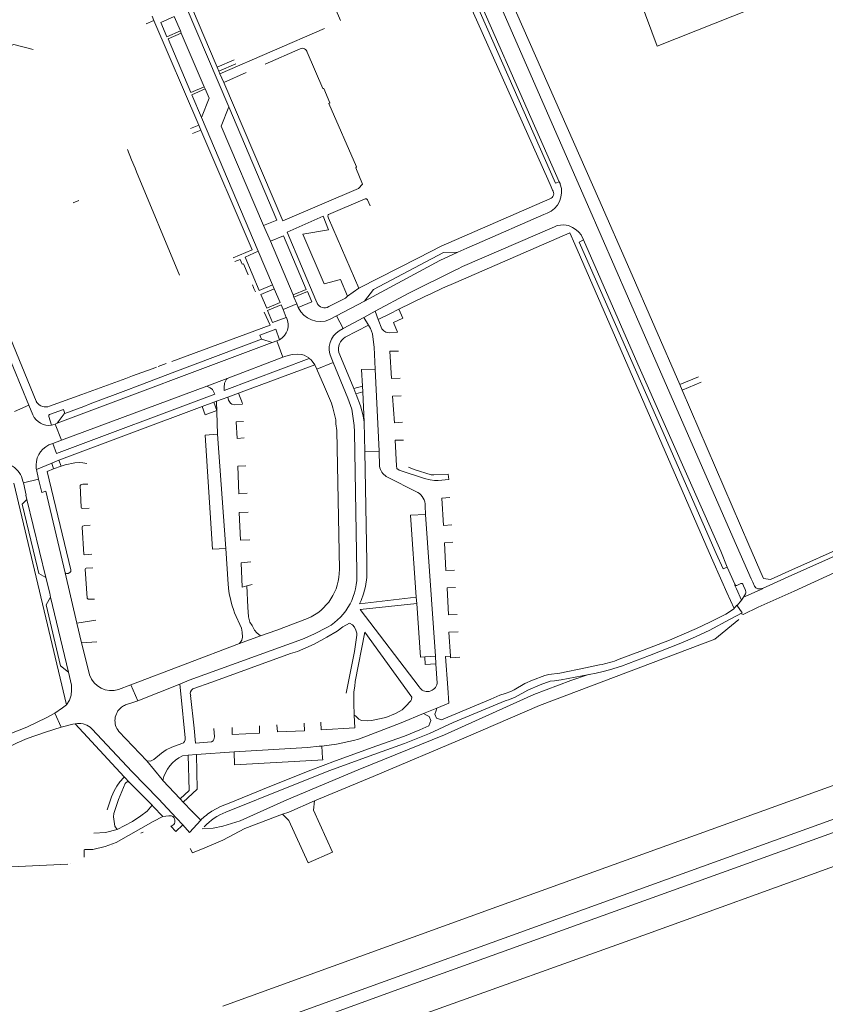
# Model space of a CAD drawing. Extents: x 145000 to 155000, y 457500 to 470000.
# Tile 51 of 196: x 147929 to 148210, y 458220 to 458563. Entities that reach past the tile are written whole.
import ezdxf

# ---------------------------------------------------------------- set-up
doc = ezdxf.new("R2010")
doc.units = 0
doc.header["$LTSCALE"] = 0.2
doc.header["$MEASUREMENT"] = 0
doc.layers.add('kant verharding', color=252, linetype='Continuous', lineweight=0)

msp = doc.modelspace()

# ---------------------------------------------------------------- linework, layer by layer
at = {"layer": 'kant verharding', "lineweight": 0}
for p, q in [((148065.8, 458639.5), (148127.23, 458498.75)), ((148025.78, 458598.78), (148041.03, 458562.97)), ((147997.28, 458548.33), (147979.09, 458591.55)), ((148098.06, 458575.73), (148131.18, 458500.6)), ((147975.31, 458564.47), (147975.96, 458562.96)), ((147973.19, 458561.78), (147975.96, 458562.96)), ((147975.96, 458562.96), (147991.59, 458526.45)), ((147985.19, 458559.3), (147983.05, 458564.31)), ((147985.5, 458558.52), (147985.19, 458559.3)), ((147985.5, 458558.52), (147993.51, 458539.81)), ((148035.47, 458560.2), (147998.96, 458544.34)), ((148014.74, 458547.7), (148027.01, 458553.07)), ((147997.96, 458546.71), (147997.28, 458548.33)), ((147997.96, 458546.71), (148003.97, 458549.18)), ((147998.57, 458545.28), (148004.57, 458547.83)), ((147998.57, 458545.28), (147997.96, 458546.71)), ((147998.96, 458544.34), (147998.57, 458545.28)), ((147998.96, 458544.34), (148000.32, 458541.38)), ((148000.32, 458541.38), (148008.15, 458544.81)), ((148020.94, 458493.05), (148000.32, 458541.38)), ((147993.51, 458539.81), (147993.82, 458539.07)), ((148012.36, 458482.43), (147992.5, 458529.14)), ((147988.76, 458525.23), (147991.59, 458526.45)), ((147992.32, 458524.75), (147989.46, 458523.55)), ((147991.59, 458526.45), (147992.32, 458524.75)), ((148009.87, 458483.75), (147992.32, 458524.75)), ((147968.17, 458514.33), (147966.68, 458517.91)), ((147969.36, 458511.47), (147968.17, 458514.33)), ((147969.9, 458510.18), (147969.36, 458511.47)), ((147984.88, 458474.17), (147969.9, 458510.18)), ((148117.39, 458506.71), (148116.1, 458506.18)), ((148117.57, 458506.35), (148117.39, 458506.71)), ((148114.55, 458504.96), (148115.07, 458503.76)), ((147947.76, 458499.38), (147949.74, 458500.15)), ((148114.15, 458500.78), (148076.24, 458484.27)), ((148112.06, 458495.29), (148113.14, 458495.72)), ((148127.23, 458498.75), (148151.07, 458444.14)), ((148088.61, 458485.02), (148112.06, 458495.29)), ((148014.2, 458491.41), (148016.58, 458485.94)), ((148022.43, 458489.15), (148032.42, 458465.4)), ((148121.08, 458488.88), (148081.34, 458471.61)), ((148122.8, 458484.95), (148121.08, 458488.88)), ((148024.48, 458467.2), (148016.58, 458485.94)), ((148125.91, 458486.4), (148124.34, 458485.65)), ((148124.34, 458485.65), (148153.14, 458420.25)), ((148125.91, 458486.4), (148125.03, 458488.2)), ((148144.85, 458443.02), (148125.91, 458486.4)), ((148012.36, 458482.43), (148017.35, 458470.7)), ((148076.24, 458484.27), (148068.23, 458480.2)), ((148081.95, 458482.1), (148085.17, 458483.51)), ((148085.17, 458483.51), (148088.61, 458485.02)), ((148170.52, 458375.53), (148122.8, 458484.95)), ((148068.23, 458480.2), (148047.46, 458469.62)), ((148010.66, 458469.85), (148010.3, 458470.7)), ((148010.81, 458469.51), (148010.66, 458469.85)), ((148011.34, 458468.26), (148010.81, 458469.51)), ((148017.35, 458470.7), (148017.92, 458469.33)), ((148019.95, 458464.58), (148017.92, 458469.33)), ((148043.53, 458466.78), (148047.46, 458469.62)), ((148024.8, 458466.42), (148024.48, 458467.2)), ((148025.79, 458464.08), (148024.8, 458466.42)), ((148031.04, 458464.79), (148026.33, 458462.83)), ((148032.42, 458465.4), (148032.88, 458464.29)), ((148049.38, 458465.06), (148039.71, 458459.96)), ((148070.77, 458466.74), (148061.39, 458462.2)), ((148020.29, 458463.82), (148021, 458462.08)), ((148021, 458462.08), (148025.79, 458464.08)), ((148022.15, 458459.37), (148021, 458462.08)), ((148026.33, 458462.83), (148025.79, 458464.08)), ((148053.2, 458461.5), (148049.23, 458459.35)), ((148054.21, 458458.62), (148053.2, 458461.5)), ((148058.23, 458460.67), (148061.39, 458462.2)), ((148016.47, 458456.68), (148014.36, 458461.23)), ((148022.15, 458459.37), (148017.37, 458457.57)), ((148039.71, 458459.96), (148037.25, 458458.64)), ((148039.71, 458459.96), (148042.01, 458455.46)), ((148049.23, 458459.35), (148042.01, 458455.46)), ((148049.23, 458459.35), (148050.82, 458456.68)), ((148054.21, 458458.62), (148058.23, 458460.67)), ((147932.28, 458428.72), (147920.57, 458457.12)), ((147934.83, 458430.19), (147924.87, 458454.59)), ((147982.23, 458444.01), (148016.47, 458456.68)), ((148042.01, 458455.46), (148040.6, 458454.69)), ((148042.71, 458452.43), (148050.82, 458456.68)), ((148060.93, 458454.19), (148059.5, 458457.62)), ((148012.91, 458453.13), (148013.46, 458451.73)), ((148017.16, 458450.67), (148018.79, 458451.23)), ((148018.79, 458451.23), (148019.73, 458451.56)), ((148018.79, 458451.23), (148020.92, 458445.46)), ((147942.2, 458422.47), (148017.16, 458450.67)), ((148000.45, 458433.87), (148030.14, 458445.07)), ((148020.92, 458445.46), (148001.51, 458438.03)), ((148037.81, 458445.35), (148038.52, 458443.67)), ((148041.42, 458444.88), (148040.48, 458447.14)), ((148045.71, 458434.54), (148041.42, 458444.88)), ((147968.5, 458438.96), (147975.33, 458441.45)), ((147975.33, 458441.45), (147976.89, 458442.02)), ((147977.44, 458442.22), (147980.27, 458443.28)), ((148005.47, 458432.93), (148032.1, 458442.8)), ((148032.1, 458442.8), (148032.77, 458441.28)), ((148032.77, 458441.28), (148038.52, 458443.67)), ((148033, 458440.78), (148032.77, 458441.28)), ((148173.74, 458377.78), (148144.85, 458443.02)), ((148179.21, 458379.8), (148151.07, 458444.14)), ((147953.32, 458433.43), (147966.11, 458438.09)), ((147966.11, 458438.09), (147968.5, 458438.96)), ((147994.39, 458435.38), (148001.51, 458438.03)), ((148165.93, 458438.68), (148159.52, 458435.93)), ((147943.65, 458416.51), (147994.39, 458435.38)), ((147953.74, 458429.22), (147967.1, 458434.24)), ((147967.1, 458434.24), (147969.57, 458435.19)), ((148045.71, 458434.54), (148048.7, 458435.39)), ((148046.46, 458432.73), (148045.71, 458434.54)), ((148048.79, 458433.45), (148048.7, 458435.39)), ((148159.52, 458435.93), (148160.34, 458434.05)), ((148160.34, 458434.05), (148166.88, 458436.8)), ((148183.59, 458380.04), (148160.34, 458434.05)), ((147939.52, 458428.4), (147950.81, 458432.51)), ((147950.81, 458432.51), (147953.32, 458433.43)), ((147997.83, 458430.21), (148001.68, 458431.53)), ((148001.68, 458431.53), (148005.47, 458432.93)), ((148006.82, 458429.3), (148005.47, 458432.93)), ((148048.79, 458433.45), (148046.46, 458432.73)), ((148049.28, 458422.87), (148048.79, 458433.45)), ((147927.25, 458426.56), (147932.28, 458428.72)), ((147933.71, 458425.4), (147932.28, 458428.72)), ((147992.76, 458428.3), (147942.81, 458409.55)), ((147944.4, 458427.25), (147944.91, 458425.87)), ((147944.91, 458425.87), (147951.52, 458428.3)), ((147951.52, 458428.3), (147953.74, 458429.22)), ((147996.83, 458429.83), (147992.76, 458428.3)), ((147997.83, 458430.21), (147996.83, 458429.83)), ((147998.18, 458418.59), (147997.83, 458430.21)), ((147940.71, 458421.85), (147940.22, 458421.75)), ((147940.71, 458421.85), (147941.45, 458422.16)), ((147941.45, 458422.16), (147942.2, 458422.47)), ((147941.45, 458422.16), (147943.65, 458416.51)), ((148049.55, 458412.54), (148049.28, 458422.87)), ((148172.18, 458377.07), (148153.14, 458420.25)), ((147939.31, 458414.9), (147940.65, 458415.4)), ((147940.65, 458415.4), (147943.65, 458416.51)), ((148054.52, 458412.74), (148054.7, 458407.44)), ((147934.89, 458406.64), (147934.95, 458406.37)), ((147934.95, 458406.37), (147940.34, 458408.58)), ((147940.34, 458408.58), (147942.81, 458409.55)), ((147940.34, 458408.58), (147940.91, 458406.51)), ((147943.55, 458407.53), (147940.91, 458406.51)), ((147942.81, 458409.55), (147943.55, 458407.53)), ((147930.39, 458401.71), (147935.71, 458402.96)), ((147934.95, 458406.37), (147935.71, 458402.96)), ((148057.04, 458403.85), (148068.01, 458398.34)), ((147945.39, 458324.24), (147927.07, 458401.52)), ((147930.23, 458402.29), (147930.39, 458401.71)), ((147931.55, 458395.9), (147931.2, 458397.39)), ((147944.94, 458370.22), (147938.17, 458398.71)), ((147931.55, 458395.9), (147938.24, 458368.6)), ((148070.55, 458393.67), (148070.77, 458390.62)), ((148254.77, 458394.54), (148197.26, 458368.91)), ((148249.95, 458394.17), (148197.51, 458370.85)), ((148074.2, 458341.17), (148070.77, 458390.62)), ((148256.31, 458389.83), (148199.34, 458363.93)), ((148179.21, 458379.8), (148184.4, 458368.17)), ((148001.08, 458378.78), (148001.8, 458366.28)), ((148174.15, 458367.35), (148170.52, 458375.53)), ((148176.02, 458372.3), (148173.74, 458377.78)), ((148178.66, 458366.29), (148176.02, 458372.3)), ((147944.94, 458370.22), (147949.09, 458352.7)), ((148188.27, 458364.85), (148197.26, 458368.91)), ((148008.33, 458365.73), (148010.23, 458366.22)), ((148008.74, 458358.3), (148008.33, 458365.73)), ((148178.66, 458366.29), (148178.71, 458366.18)), ((148179.38, 458365.9), (148180.8, 458366.54)), ((148181.48, 458366.28), (148181.72, 458365.75)), ((148181.72, 458365.75), (148182.3, 458364.47)), ((148185.52, 458365.67), (148184.9, 458367.05)), ((147938.37, 458359.06), (147939.89, 458361.82)), ((147939.89, 458361.82), (147946.11, 458335.6)), ((148180.95, 458360.79), (148179.21, 458364.73)), ((147938.37, 458359.06), (147943.36, 458337.83)), ((148067.51, 458361.73), (148047.74, 458359.49)), ((148067.69, 458359.58), (148047.9, 458357.47)), ((148067.69, 458359.58), (148067.51, 458361.73)), ((148047.9, 458357.47), (148068.49, 458330.45)), ((147949.09, 458352.7), (147955.63, 458353.77)), ((147949.09, 458352.7), (147950.68, 458345.86)), ((148005.84, 458345.62), (148013.15, 458348.33)), ((147950.68, 458345.86), (147956.07, 458346.18)), ((147951.81, 458341.36), (147950.68, 458345.86)), ((147967.86, 458331.24), (148005.84, 458345.62)), ((147953.5, 458334.64), (147951.81, 458341.36)), ((147996.2, 458332.17), (148023.61, 458342.07)), ((148070.45, 458340.95), (148074.2, 458341.17)), ((148074.35, 458338.48), (148074.2, 458341.17)), ((147946.11, 458335.6), (147943.36, 458337.83)), ((148074.73, 458331.77), (148074.35, 458338.48)), ((147963.59, 458329.62), (147967.86, 458331.24)), ((147967.86, 458331.24), (147970.36, 458325.66)), ((147970.36, 458325.66), (147985, 458331.44)), ((147985.33, 458328.04), (147985, 458331.44)), ((147989.57, 458329.78), (147996.2, 458332.17)), ((148044.23, 458334.14), (148043.05, 458328.3)), ((147986.81, 458312.67), (147985.33, 458328.04)), ((147990.03, 458316.11), (147988.76, 458327.49)), ((148078.81, 458324.79), (148078.47, 458330.11)), ((147966.06, 458324.2), (147968.56, 458325.05)), ((147968.56, 458325.05), (147970.36, 458325.66)), ((148074.7, 458323.08), (148078.81, 458324.79)), ((147941.39, 458321.33), (147943.55, 458316.47)), ((148070, 458321.14), (148074.7, 458323.08)), ((148070, 458321.14), (148071.08, 458320.57)), ((147948.47, 458317.54), (147965.58, 458299.06)), ((147973.5, 458304.71), (147963.67, 458314.96)), ((147990.03, 458316.11), (147990.5, 458310.88)), ((147990.83, 458306.89), (147987.86, 458306.7)), ((147990.83, 458306.89), (148003.92, 458307.85)), ((148034.82, 458305.63), (148034.52, 458309.75)), ((147978.8, 458298.14), (147973.5, 458304.71)), ((147987.86, 458306.7), (147985.89, 458306.39)), ((147977.56, 458291.41), (147968.36, 458300.81)), ((147965.58, 458299.06), (147967.55, 458297.05)), ((147975.28, 458289.16), (147967.55, 458297.05)), ((147979.07, 458297.85), (147978.8, 458298.14)), ((147985.06, 458291.47), (147979.07, 458297.85)), ((147983.81, 458284.68), (147977.56, 458291.41)), ((147986.12, 458290.31), (147985.06, 458291.47)), ((147975.28, 458289.16), (147975.65, 458288.79)), ((147979.01, 458285.26), (147975.65, 458288.79)), ((147992.26, 458283.97), (147989.32, 458287.01)), ((147962.73, 458276.25), (147975.64, 458283.47)), ((147979.01, 458285.26), (147975.64, 458283.47)), ((147979.01, 458285.26), (147981.18, 458285.53)), ((147986, 458282.33), (147983.81, 458284.68)), ((147992.26, 458283.97), (147988.38, 458279.73)), ((147988.38, 458279.73), (147986, 458282.33)), ((147958.93, 458274.75), (147962.73, 458276.25)), ((147993.74, 458274.38), (148000, 458276.98)), ((147988.63, 458274.05), (147989.36, 458272.64)), ((147989.36, 458272.64), (147993.74, 458274.38))]:
    msp.add_line(p, q, dxfattribs=at)
at = {"layer": 'kant verharding', "lineweight": 0, "flags": 128}
for points in [[(148048.56, 458652.41), (148113.41, 458507.66), (148114.55, 458504.96)], [(148116.1, 458506.18), (148067.87, 458615.39), (148063.79, 458625.2)], [(148065.23, 458625.91), (148079.52, 458592.62), (148117.39, 458506.71)], [(148096.73, 458579.05), (148110.25, 458584.64), (148108.89, 458588.16), (148178.25, 458616.57), (148198.2, 458572.61), (148151.52, 458554.06), (148145.66, 458569.92)], [(147966.69, 458612.13), (147966.96, 458611.68), (147968.28, 458612.22), (148002.09, 458532.82)], [(147983.05, 458564.31), (147978.36, 458562.28), (147980.47, 458557.3), (147985.19, 458559.3)], [(147993.51, 458539.81), (147988.83, 458537.83), (147980.87, 458556.54), (147985.5, 458558.52)], [(147933.78, 458552.85), (147927.08, 458554.64), (147924.84, 458553.77)], [(148029.41, 458551.9), (148034.84, 458539.18), (148035.29, 458539.26), (148037.33, 458534.26), (148036.98, 458534.03), (148046.65, 458511.94), (148046.42, 458511.57), (148048.71, 458505.82), (148047.37, 458504.34), (148020.94, 458493.05)], [(147993.82, 458539.07), (147989.14, 458537.06), (147992.5, 458529.14)], [(147992.5, 458529.14), (147995.21, 458535.82), (147993.82, 458539.07)], [(148014.2, 458491.41), (147999.4, 458526.14), (148002.09, 458532.82)], [(148014.2, 458491.41), (148018.87, 458493.34), (148002.09, 458532.82)], [(148047.46, 458469.62), (148036.84, 458494.04), (148036.64, 458494.66), (148036.71, 458495.19), (148036.81, 458495.29), (148049.65, 458500.77), (148050.07, 458500.79), (148050.48, 458500.42), (148051.43, 458498.29)], [(148131.18, 458500.6), (148142.06, 458475.92), (148159.52, 458435.93)], [(148043.53, 458466.78), (148041, 458472.57), (148035.36, 458471.1), (148027.91, 458488.45), (148036.9, 458489.89), (148034.98, 458494.68), (148022.43, 458489.15)], [(148125.03, 458488.2), (148124.23, 458489.1), (148123.27, 458489.92), (148122.06, 458490.76), (148120.59, 458491.43), (148118.97, 458491.7), (148116.69, 458491.47), (148115.72, 458490.99), (148083.59, 458477.1), (148081.92, 458476.24), (148081.02, 458475.89), (148064.9, 458467.87), (148053.2, 458461.5)], [(148016.58, 458485.94), (148021.2, 458487.84), (148029.12, 458469.16), (148024.48, 458467.2)], [(148003.57, 458480.17), (148010.19, 458482.96), (148009.87, 458483.75)], [(148017.35, 458470.7), (148012.69, 458468.75), (148007.73, 458480.45), (148012.36, 458482.43)], [(148081.95, 458482.1), (148075.68, 458479.24), (148049.38, 458465.06)], [(148049.38, 458465.06), (148052.62, 458469.07), (148077.02, 458482.03), (148081.95, 458482.1)], [(148006.79, 458477.99), (148006.09, 458479.62), (148004.14, 458478.84)], [(148008.78, 458474.28), (148007.15, 458478.11), (148006.79, 458477.99)], [(148017.92, 458469.33), (148013.28, 458467.37), (148015.3, 458462.63), (148019.95, 458464.58)], [(148024.8, 458466.42), (148029.49, 458468.4), (148031.04, 458464.79)], [(148081.34, 458471.61), (148076.7, 458469.57), (148072.52, 458467.6), (148070.77, 458466.74)], [(148036.99, 458463.16), (148042.78, 458466.13), (148043.53, 458466.78)], [(148017.37, 458457.57), (148015.56, 458461.82), (148020.29, 458463.82)], [(148059.5, 458457.62), (148062.78, 458459.1), (148061.39, 458462.2)], [(148054.21, 458458.62), (148055.45, 458455.4), (148056.13, 458454.68), (148056.83, 458454.23), (148058.08, 458454.01), (148060.93, 458454.19)], [(148019.73, 458451.56), (148018.52, 458455.23), (148012.91, 458453.13)], [(148053.11, 458441.27), (148052.75, 458448.99), (148052.39, 458452.64), (148052.18, 458453.69), (148051.5, 458455.49), (148050.82, 458456.68)], [(147969.57, 458435.19), (147982.35, 458440.1), (148013.46, 458451.73)], [(148017.16, 458450.67), (148013.65, 458451.81), (148013.46, 458451.73)], [(148061.3, 458447.63), (148058.26, 458447.64), (148058.82, 458438.09), (148061.83, 458438.18)], [(148030.14, 458445.07), (148029.99, 458445.27), (148028.41, 458446.19), (148027.48, 458446.41), (148026.01, 458446.51), (148024.15, 458446.42), (148022.03, 458445.89), (148020.92, 458445.46)], [(148030.14, 458445.07), (148030.81, 458444.58), (148032.1, 458442.8)], [(148040.67, 458371.42), (148039.77, 458419.88), (148039.43, 458422.28), (148039.43, 458423.6), (148038.43, 458427.8), (148037.9, 458429.42), (148035.12, 458436.02), (148033, 458440.78)], [(148038.52, 458443.67), (148043.57, 458431.17), (148044.96, 458427.35), (148045.86, 458421.71), (148045.97, 458419.43), (148046.72, 458370.47)], [(148048.7, 458435.39), (148048.43, 458441.2), (148053.11, 458441.27)], [(148053.11, 458441.27), (148054.52, 458412.74)], [(148001.51, 458438.03), (148001.23, 458437.8), (148000.54, 458436.4), (148000.4, 458434.9), (148000.45, 458433.87)], [(147994.39, 458435.38), (147995.62, 458434.86), (147996.33, 458434.17), (147997.17, 458432.55)], [(147997.17, 458432.55), (147941.91, 458411.87), (147940.65, 458415.4)], [(148001.68, 458431.53), (148001.94, 458430.55), (148002.62, 458429.43), (148003.17, 458429.13), (148004.15, 458428.84), (148006.83, 458429.1)], [(148049.28, 458422.87), (148048.97, 458425.02), (148047.98, 458428.52), (148046.54, 458432.54), (148046.46, 458432.73)], [(148062.18, 458431.98), (148059.17, 458431.89), (148059.86, 458422.59), (148062.69, 458422.81)], [(147944.4, 458427.25), (147939.55, 458425.53), (147939.27, 458425.22), (147939.3, 458424.82), (147940.22, 458421.75)], [(147996.83, 458429.83), (147997.87, 458426.85), (147993.77, 458425.42), (147992.76, 458428.3)], [(147942.2, 458422.47), (147944.57, 458425.74), (147944.91, 458425.87)], [(148007.15, 458423.07), (148004.6, 458422.91), (148004.97, 458417.18), (148007.47, 458417.32)], [(148001.08, 458378.78), (147996.33, 458378.56), (147993.86, 458418.3), (147998.18, 458418.59)], [(147998.18, 458418.59), (148001.08, 458378.78)], [(148063.04, 458416.6), (148060.14, 458416.54), (148060.55, 458407.54), (148060.73, 458406.61), (148061.53, 458406.14), (148070.37, 458403.18), (148072.34, 458402.71), (148073.82, 458402.49), (148075.17, 458402.49), (148078.87, 458402.85)], [(148047.74, 458359.49), (148048.31, 458360.67), (148049.13, 458362.95), (148049.72, 458365.53), (148050.23, 458368.63), (148050.28, 458374.16), (148049.55, 458412.54)], [(148054.52, 458412.74), (148049.55, 458412.54)], [(147940.91, 458406.51), (147938.74, 458405.62), (147946.93, 458371.31), (147946.99, 458370.71), (147946.64, 458370.33), (147946.07, 458370.03), (147945.42, 458370.02), (147944.94, 458370.22)], [(147943.55, 458407.53), (147944.95, 458408), (147948.34, 458408.68), (147950.14, 458408.72), (147951.14, 458408.65), (147952.52, 458408.37)], [(148007.99, 458407.57), (148005.21, 458407.48), (148005.55, 458397.86), (148008.51, 458398.05)], [(148078.87, 458402.85), (148078.66, 458404.71), (148073.66, 458404.47), (148072.69, 458404.49), (148066.78, 458406.36), (148064.76, 458407.16)], [(147935.71, 458402.96), (147936.79, 458398.34), (147938.17, 458398.71)], [(147930.39, 458401.71), (147931.39, 458397.42), (147931.2, 458397.39)], [(147953.4, 458392.82), (147951.1, 458392.75), (147950.65, 458392.84), (147950.5, 458393.22), (147950.23, 458400.72), (147950.43, 458401.02), (147951.18, 458401.2), (147952.93, 458401.19)], [(148079.26, 458396.57), (148076.37, 458396.37), (148076.98, 458386.77), (148079.85, 458387.02)], [(147935.33, 458372.03), (147929.94, 458394.19), (147931.55, 458395.9)], [(148008.87, 458391.45), (148005.7, 458391.28), (148006.21, 458381.63), (148009.39, 458381.82)], [(148070.77, 458390.62), (148065.49, 458390.33), (148067.51, 458361.73)], [(147954.32, 458376.75), (147951.74, 458376.55), (147951.51, 458376.72), (147950.88, 458386.17), (147951.05, 458386.57), (147951.78, 458386.75), (147953.74, 458386.92)], [(148080.23, 458380.96), (148077.29, 458380.75), (148077.85, 458371.05), (148080.83, 458371.24)], [(148183.59, 458380.04), (148188.55, 458368.56)], [(148172.18, 458377.07), (148174.56, 458371.65), (148176.02, 458372.3)], [(147955.22, 458361.06), (147953.55, 458361.04), (147952.97, 458361.11), (147952.59, 458361.46), (147951.91, 458371.53), (147952.05, 458371.8), (147952.3, 458371.86), (147954.59, 458372.05)], [(148008.33, 458365.73), (148006.73, 458365.25), (148006.4, 458373.7), (148009.81, 458374.07)], [(147938.24, 458368.6), (147935.77, 458370.07), (147935.33, 458372.03)], [(148188.56, 458368.53), (148188.67, 458368.28), (148191.07, 458367.99), (148197.51, 458370.85)], [(147938.24, 458368.6), (147939.58, 458363.12), (147939.89, 458361.82)], [(148081.21, 458365.19), (148078.27, 458365.07), (148078.79, 458355.6), (148081.8, 458355.69)], [(148175.92, 458363.38), (148174.15, 458367.35)], [(148179.21, 458364.73), (148178.72, 458365.83), (148178.66, 458366.29)], [(148184.4, 458368.17), (148184.9, 458367.05)], [(148188.55, 458368.56), (148188.56, 458368.53)], [(148178.4, 458357.79), (148175.92, 458363.38)], [(148179.21, 458364.73), (148179.21, 458364.73)], [(148179.5, 458358.83), (148180.95, 458360.79), (148181.71, 458361.81)], [(148199.34, 458363.93), (148186.76, 458358.29), (148181.57, 458355.75), (148180.8, 458356.12)], [(148182.36, 458362.91), (148181.71, 458361.81), (148188.34, 458364.72), (148188.27, 458364.85), (148188.09, 458364.8)], [(148000, 458219.14), (148095.58, 458253.79), (148204.25, 458292.92), (148393.81, 458361.45)], [(148001.04, 458286.77), (148023.07, 458295.67), (148037.33, 458301.33), (148051.03, 458306.26), (148063.37, 458310.71), (148072.15, 458314.27), (148080.38, 458318.02), (148092.99, 458323.3), (148098.49, 458325.58), (148100.08, 458326.04), (148102.06, 458326.91), (148106.45, 458329.38), (148110.69, 458331.22), (148114.22, 458332.44), (148115.74, 458332.63), (148118.11, 458332.9), (148130.22, 458335.31), (148132.69, 458335.84), (148134.93, 458336.38), (148139.17, 458337.74), (148148.92, 458341.44), (148159.27, 458345.49), (148163.95, 458347.47), (148169.72, 458350.17), (148177.08, 458354.12), (148181.23, 458356.35), (148179.37, 458359.02), (148178.22, 458357.56), (148175.52, 458355.9), (148169.95, 458353.08), (148165.24, 458350.86), (148155.87, 458346.82), (148146.46, 458343.18), (148138.3, 458340.12)], [(148013.15, 458348.33), (148011.9, 458349.37), (148011.02, 458350.32), (148010.21, 458351.84), (148009.38, 458353.06), (148008.92, 458354.93), (148008.74, 458358.3)], [(148067.69, 458359.58), (148068.92, 458340.85), (148070.45, 458340.95)], [(148004.07, 458356.32), (148006.52, 458351.02), (148006.77, 458349.55), (148006.88, 458347.82), (148006.66, 458346.75), (148005.84, 458345.62)], [(148013.15, 458348.33), (148018.82, 458350.27), (148029.53, 458354.34)], [(148023.61, 458342.07), (148026, 458342.85), (148031.84, 458345.35), (148036.26, 458347.79), (148039.9, 458349.96), (148041.92, 458351.42), (148044.24, 458352.73)], [(148032.02, 458290.74), (148052.41, 458299.22), (148084.96, 458312.91), (148110.47, 458324.04), (148171.69, 458347.13), (148180.07, 458354.04)], [(148044.24, 458352.73), (148045.22, 458352.18), (148045.9, 458351.34), (148046.4, 458350.29), (148046.73, 458349.26)], [(148036.52, 458351.27), (148031.78, 458348.83), (148027.79, 458347.11), (147988.22, 458332.79), (147985, 458331.44)], [(148000, 458207.36), (148159, 458264.85), (148298.85, 458315.27), (148397.48, 458350.96)], [(148046.73, 458349.26), (148046.76, 458348.54), (148045.98, 458342.83), (148044.23, 458334.14)], [(148045.82, 458320.63), (148045.68, 458324.78), (148045.69, 458328.75), (148046.03, 458330.76), (148046.18, 458332.31), (148049.58, 458349.58)], [(148049.58, 458349.58), (148065.95, 458326.89), (148065.83, 458326.09), (148065.63, 458325.61)], [(148079.4, 458341.17), (148078.86, 458349.57), (148082.17, 458349.64)], [(148000, 458202.7), (148061.07, 458224.86), (148399, 458346.69)], [(148078.47, 458330.11), (148077.75, 458341.09), (148079.4, 458341.17)], [(148079.4, 458341.17), (148079.42, 458340.65), (148082.71, 458340.87)], [(148070.45, 458340.95), (148070.58, 458338.28), (148074.35, 458338.48)], [(148131.48, 458338.17), (148126.56, 458337.14), (148117.61, 458335.29), (148113.71, 458334.81), (148112.39, 458334.48), (148108.08, 458332.86), (148105.42, 458331.67), (148101.63, 458329.51), (148100.45, 458328.86), (148098.46, 458328.21), (148096.66, 458327.58), (148093.5, 458326.23), (148076.35, 458318.98), (148074.6, 458319.57), (148073.97, 458320.98), (148074.28, 458321.86)], [(147945.39, 458324.24), (147946.43, 458325.9), (147947.01, 458327.56), (147947.22, 458329.28), (147947.13, 458331.13), (147946.11, 458335.6)], [(148000, 458190.98), (148066.43, 458215.08), (148148.18, 458244.38), (148402.69, 458336.4)], [(148000, 458281.87), (148005.99, 458283.8), (148022.34, 458291.07), (148047.23, 458301.5), (148077.33, 458313.75), (148108.48, 458327.79), (148121.49, 458332.72), (148127.61, 458334.79)], [(147945.39, 458324.24), (147944.08, 458323.14), (147941.39, 458321.33)], [(148065.63, 458325.61), (148063.79, 458323.65), (148062.54, 458322.52), (148060.2, 458321.16), (148056.85, 458319.82), (148051.86, 458318.73), (148050.36, 458318.64), (148048.36, 458318.76), (148047.45, 458319.18), (148046.25, 458320.33), (148045.82, 458320.63)], [(147941.39, 458321.33), (147938.52, 458319.81), (147931.6, 458316.42), (147925.02, 458313.91), (147921.51, 458312.43), (147915.06, 458308.88), (147912.55, 458307.38), (147905.89, 458303.11)], [(148071.08, 458320.57), (148071.95, 458320.11), (148072.59, 458318.75), (148071.89, 458316.91), (148068.69, 458315.51), (148063.35, 458313.34), (148053.78, 458309.91), (148039.29, 458304.71), (148030.69, 458301.39), (148016.43, 458295.7), (148002.16, 458289.97), (147999.21, 458288.71), (147996.16, 458287.12)], [(148034.15, 458318.16), (148034.27, 458315.55), (148046.07, 458316.15), (148045.82, 458320.63)], [(148034.52, 458309.75), (148039.69, 458310.47), (148045.54, 458311.72), (148047.31, 458312.23), (148050.18, 458313.24), (148062.24, 458317.92), (148070, 458321.14)], [(148074.28, 458321.86), (148074.7, 458323.08)], [(147943.55, 458316.47), (147947.67, 458317.46), (147948.47, 458317.54)], [(147948.47, 458317.54), (147949.24, 458317.72), (147950.47, 458317.68)], [(147950.47, 458317.68), (147951.27, 458317.57), (147952.57, 458317.15), (147953.65, 458316.41), (147954.33, 458315.84), (147968.36, 458300.81)], [(148018.89, 458317.28), (148019.02, 458314.76), (148028.49, 458315.2), (148028.37, 458317.83)], [(147911.07, 458300.6), (147915.61, 458303.93), (147918.14, 458305.45), (147919.58, 458306.52), (147921.35, 458307.61), (147928.2, 458310.92), (147931.71, 458312.42), (147938.07, 458314.73), (147943.55, 458316.47)], [(147990.5, 458310.88), (147996.08, 458311.26), (147996.57, 458311.61), (147996.84, 458312.14), (147997.06, 458313.01), (147996.86, 458315.99)], [(148003.23, 458316.36), (148003.27, 458313.85), (148012.82, 458314.36), (148012.75, 458316.92)], [(147973.5, 458304.71), (147974.71, 458304.57), (147975.9, 458305.1), (147978.61, 458307.38), (147980.25, 458308.57), (147982.19, 458309.46), (147985.7, 458310.69)], [(147986.12, 458290.31), (147991.09, 458294.85), (147990.83, 458306.89)], [(148034.52, 458309.75), (148033.64, 458309.75), (148029.52, 458309.36), (148003.92, 458307.85)], [(148003.92, 458307.85), (148004.04, 458303.25), (148033.17, 458304.95)], [(147987.86, 458306.7), (147988.22, 458294.38), (147985.06, 458291.47)], [(148033.17, 458304.95), (148034.86, 458305.05), (148034.82, 458305.63)], [(147965.58, 458299.06), (147965.48, 458298.86), (147964.02, 458297.38), (147962.98, 458295.84), (147962.02, 458294.21), (147961.16, 458292.11), (147959.67, 458287.61)], [(147965.92, 458296.72), (147963.62, 458291.15), (147961.99, 458286.33), (147961.85, 458285.18), (147962.35, 458281.91), (147963.15, 458280.75)], [(147989.32, 458287.01), (147986.12, 458290.31)], [(148020.78, 458286.04), (148022.98, 458286.75), (148032.02, 458290.74)], [(148032.02, 458290.74), (148031.61, 458287.53), (148038.22, 458272.86), (148029.76, 458269.07), (148023.02, 458283.92), (148020.78, 458286.04)], [(147963.15, 458280.75), (147968.49, 458283.51), (147971.42, 458285.44), (147973.53, 458287.08), (147975.28, 458289.16)], [(147989.54, 458287.1), (147989.54, 458287.1)], [(148000, 458276.98), (148007.68, 458281.03), (148020.78, 458286.04)], [(147954.92, 458279.46), (147959.08, 458279.71), (147963.15, 458280.75)], [(147971.41, 458279.43), (147972.22, 458279.77)], [(147986, 458282.33), (147983.62, 458280.06), (147981.85, 458281.93)], [(147992.78, 458280.93), (147996.63, 458281.21), (148000, 458281.87)], [(147951.65, 458271.06), (147951.57, 458273.41), (147951.64, 458273.62)], [(147951.64, 458273.62), (147951.85, 458273.7), (147952.87, 458273.7), (147954.62, 458273.76), (147958.93, 458274.75)], [(147961.34, 458275.16), (147961.35, 458275.16)], [(147923.26, 458271.93), (147923.63, 458267.56), (147945.86, 458268.61)], [(147946.76, 458268.99), (147946.76, 458268.99)]]:
    msp.add_lwpolyline(points, dxfattribs=at)
at = {"layer": 'kant verharding', "lineweight": 0, "extrusion": (0, 0, -1)}
for centre, radius, start, end in [((-148027.76, 458551.57), 1.68, 63.3385, 168.5836), ((-148113.59, 458502.58), 1.88, 141.3493, 252.9399), ((-148016.87, 458456.72), 5.91, 153.3607, 240.9755), ((-148045.18, 458448.27), 4.84, 346.4859, 59.2424), ((-147938.22, 458431.96), 3.83, 326.7984, 332.4252), ((-147938.18, 458431.93), 3.78, 249.2117, 326.762), ((-147939.31, 458427.76), 6.08, 261.3809, 337.1473), ((-147922.39, 458400.58), 8.03, 75.1718, 167.6906), ((-148065.55, 458393.97), 5.01, 119.3941, 183.4056), ((-148026.25, 458369.03), 20.52, 175.9914, 239.9703), ((-148126.46, 458368.61), 30.85, 247.4166, 260.6331), ((-147990.48, 458328.17), 1.84, 338.4336, 60.4569), ((-147968.27, 458318.71), 5.92, 51.891, 68.0908), ((-147968.27, 458318.71), 5.93, 320.8592, 51.9154), ((-147991.06, 458295.27), 12.27, 12.1659, 65.0702), ((-147966.84, 458296.34), 1, 22.3885, 134.8564), ((-148008.6, 458267.56), 20.64, 42.9876, 68.5411), ((-147981.46, 458283.8), 1.75, 80.7602, 91.6776), ((-147981.47, 458283.72), 1.83, 91.4021, 158.0879)]:
    msp.add_arc(centre, radius, start, end, dxfattribs=at)
at = {"layer": 'kant verharding', "lineweight": 0}
for centre, radius, start, end in [((148110.14, 458503.25), 8.05, 21.4947, 22.7242), ((148110.3, 458503.3), 7.89, 19.0392, 21.5728), ((148110.11, 458503.22), 8.09, 291.9956, 19.0774), ((148033.9, 458466.23), 8.3, 204.2001, 293.8761), ((148035.46, 458465.63), 2.91, 207.4782, 301.6363), ((148044.36, 458448.49), 7.26, 121.1961, 205.5597), ((147942.67, 458407.78), 7.87, 115.2728, 188.365), ((148059.84, 458408.23), 5.2, 188.7537, 237.4251), ((148022.46, 458371.12), 18.21, 292.8519, 0.9389), ((148042.59, 458370.31), 40.98, 185.6428, 199.9717), ((148179.19, 458366.38), 0.521, 203.4362, 291.4336), ((148181.01, 458366.07), 0.508, 24.2158, 114.2243), ((148187.3, 458366.69), 2.06, 209.9037, 292.6526), ((148180.43, 458363.61), 2.05, 340.0709, 24.8658), ((147961.06, 458337.2), 7.99, 198.7083, 288.4708), ((148071.36, 458332.27), 3.41, 281.2591, 351.5907), ((148071.37, 458332.27), 3.41, 212.3793, 281.2391), ((147985.25, 458312.25), 1.62, 286.2466, 15.3701), ((148009.05, 458267.18), 23.74, 122.8853, 135.0073), ((147981.47, 458283.72), 1.83, 282.0063, 21.9411)]:
    msp.add_arc(centre, radius, start, end, dxfattribs=at)

doc.saveas('drawing.dxf')
